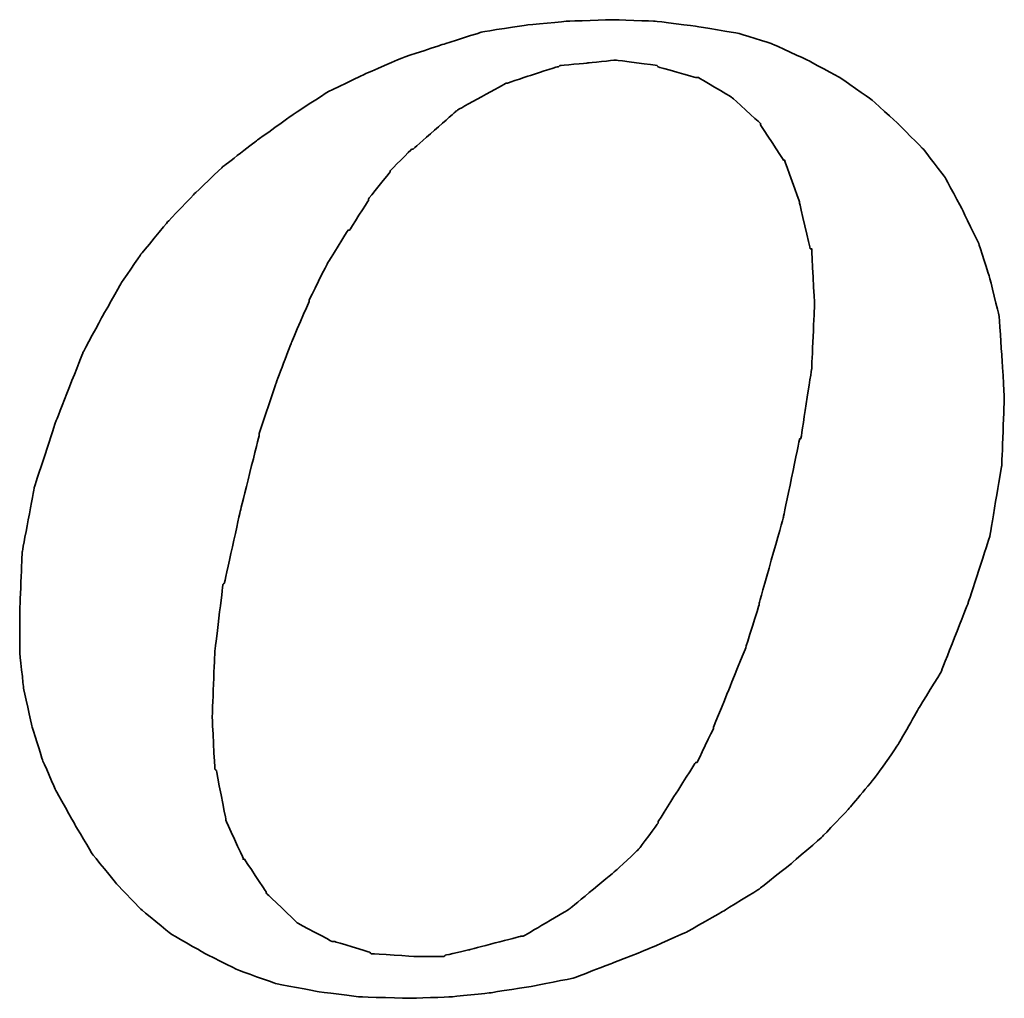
# Model space of a CAD drawing. Header units: millimetres. Extents: x 21 to 337, y -32 to 64.
# Tile 41 of 50: x 267.43 to 269.34, y -3.09 to -1.18. Entities that reach past the tile are written whole.
import ezdxf

# ---------------------------------------------------------------- set-up
doc = ezdxf.new("R2010")
doc.units = ezdxf.units.MM
doc.header["$LTSCALE"] = 0.15
doc.layers.add('DIM', color=4, linetype='CONTINUOUS')
doc.layers.add('layer 1', color=7, linetype='CONTINUOUS')

# ---------------------------------------------------------------- blocks, each defined once
blk = doc.blocks.new('TBI MOTION logo(完整正式版)')
at = {"layer": 'layer 1', "color": 22, "lineweight": 35}
for points, knots in [([(35.79625, -6.98375), (35.79625, -6.98375), (36.23125, -7.43875), (36.23125, -7.43875), (36.23125, -7.43875), (36.23125, -7.43875), (36.75625, -7.87125), (36.75625, -7.87125), (36.75625, -7.87125), (36.75625, -7.87125), (37.33125, -8.20375), (37.33125, -8.20375), (37.33125, -8.20375), (37.33125, -8.20375), (37.95625, -8.51875), (37.95625, -8.51875), (37.95625, -8.51875), (37.95625, -8.51875), (38.62625, -8.75875), (38.62625, -8.75875), (38.62625, -8.75875), (38.62625, -8.75875), (39.37125, -8.90375), (39.37125, -8.90375), (39.37125, -8.90375), (39.37125, -8.90375), (40.14125, -8.99875), (40.14125, -8.99875), (40.14125, -8.99875), (40.14125, -8.99875), (41.02625, -9.02375), (41.02625, -9.02375), (41.02625, -9.02375), (41.02625, -9.02375), (41.74625, -8.99875), (41.74625, -8.99875), (41.74625, -8.99875), (41.74625, -8.99875), (42.46625, -8.92375), (42.46625, -8.92375), (42.46625, -8.92375), (42.46625, -8.92375), (43.21125, -8.80625), (43.21125, -8.80625), (43.21125, -8.80625), (43.21125, -8.80625), (43.93125, -8.66375), (43.93125, -8.66375), (43.93125, -8.66375), (43.93125, -8.66375), (44.62625, -8.39875), (44.62625, -8.39875), (44.62625, -8.39875), (44.62625, -8.39875), (45.29625, -8.13375), (45.29625, -8.13375), (45.29625, -8.13375), (45.29625, -8.13375), (45.94625, -7.84375), (45.94625, -7.84375), (45.94625, -7.84375), (45.94625, -7.84375), (46.61625, -7.46375), (46.61625, -7.46375), (46.61625, -7.46375), (46.61625, -7.46375), (47.24125, -7.07875), (47.24125, -7.07875), (47.24125, -7.07875), (47.24125, -7.07875), (47.81625, -6.62375), (47.81625, -6.62375), (47.81625, -6.62375), (47.81625, -6.62375), (48.36875, -6.14375), (48.36875, -6.14375), (48.36875, -6.14375), (48.36875, -6.14375), (48.84625, -5.64125), (48.84625, -5.64125), (48.84625, -5.64125), (48.84625, -5.64125), (49.32625, -5.06375), (49.32625, -5.06375), (49.32625, -5.06375), (49.32625, -5.06375), (49.71125, -4.51374), (49.71125, -4.51374), (49.71125, -4.51374), (49.71125, -4.51374), (50.09625, -3.83874), (50.09625, -3.83874), (50.09625, -3.83874), (50.09625, -3.83874), (50.48125, -3.21374), (50.48125, -3.21374), (50.48125, -3.21374), (50.48125, -3.21374), (50.96125, -1.99125), (50.96125, -1.99125), (50.96125, -1.99125), (50.96125, -1.99125), (51.34375, -0.81875), (51.34375, -0.81875), (51.34375, -0.81875), (51.34375, -0.81875), (51.56125, 0.45624), (51.56125, 0.45624), (51.56125, 0.45624), (51.56125, 0.45624), (51.60625, 1.67624), (51.60625, 1.67624), (51.60625, 1.67624), (51.60625, 1.67624), (51.56125, 2.44625), (51.56125, 2.44625), (51.56125, 2.44625), (51.56125, 2.44625), (51.51125, 3.14125), (51.51125, 3.14125), (51.51125, 3.14125), (51.51125, 3.14125), (51.34375, 3.81125), (51.34375, 3.81125), (51.34375, 3.81125), (51.34375, 3.81125), (51.15125, 4.41125), (51.15125, 4.41125), (51.15125, 4.41125), (51.15125, 4.41125), (50.86125, 5.01125), (50.86125, 5.01125), (50.86125, 5.01125), (50.86125, 5.01125), (50.55125, 5.58875), (50.55125, 5.58875), (50.55125, 5.58875), (50.55125, 5.58875), (50.16625, 6.09125), (50.16625, 6.09125), (50.16625, 6.09125), (50.16625, 6.09125), (49.71125, 6.54875), (49.71125, 6.54875), (49.71125, 6.54875), (49.71125, 6.54875), (49.23125, 6.98125), (49.23125, 6.98125), (49.23125, 6.98125), (49.23125, 6.98125), (48.67875, 7.36625), (48.67875, 7.36625), (48.67875, 7.36625), (48.67875, 7.36625), (48.10375, 7.67625), (48.10375, 7.67625), (48.10375, 7.67625), (48.10375, 7.67625), (47.48125, 7.96375), (47.48125, 7.96375), (47.48125, 7.96375), (47.48125, 7.96375), (46.85625, 8.15625), (46.85625, 8.15625), (46.85625, 8.15625), (46.85625, 8.15625), (46.13625, 8.27624), (46.13625, 8.27624), (46.13625, 8.27624), (46.13625, 8.27624), (45.39125, 8.37125), (45.39125, 8.37125), (45.39125, 8.37125), (45.39125, 8.37125), (44.62625, 8.39624), (44.62625, 8.39624), (44.62625, 8.39624), (44.62625, 8.39624), (43.83625, 8.37125), (43.83625, 8.37125), (43.83625, 8.37125), (43.83625, 8.37125), (43.09125, 8.30125), (43.09125, 8.30125), (43.09125, 8.30125), (43.09125, 8.30125), (42.32125, 8.18125), (42.32125, 8.18125), (42.32125, 8.18125), (42.32125, 8.18125), (41.62875, 7.96375), (41.62875, 7.96375), (41.62875, 7.96375), (41.62875, 7.96375), (40.90625, 7.72625), (40.90625, 7.72625), (40.90625, 7.72625), (40.90625, 7.72625), (40.23624, 7.43625), (40.23624, 7.43625), (40.23624, 7.43625), (40.23624, 7.43625), (39.54124, 7.10125), (39.54124, 7.10125), (39.54124, 7.10125), (39.54124, 7.10125), (38.91625, 6.69125), (38.91625, 6.69125), (38.91625, 6.69125), (38.91625, 6.69125), (38.31625, 6.26125), (38.31625, 6.26125), (38.31625, 6.26125), (38.31625, 6.26125), (37.69125, 5.78125), (37.69125, 5.78125), (37.69125, 5.78125), (37.69125, 5.78125), (37.18625, 5.30125), (37.18625, 5.30125), (37.18625, 5.30125), (37.18625, 5.30125), (36.70625, 4.79624), (36.70625, 4.79624), (36.70625, 4.79624), (36.70625, 4.79624), (36.23125, 4.22125), (36.23125, 4.22125), (36.23125, 4.22125), (36.23125, 4.22125), (35.87124, 3.69375), (35.87124, 3.69375), (35.87124, 3.69375), (35.87124, 3.69375), (35.53125, 3.09125), (35.53125, 3.09125), (35.53125, 3.09125), (35.53125, 3.09125), (35.19875, 2.47125), (35.19875, 2.47125), (35.19875, 2.47125), (35.19875, 2.47125), (34.71625, 1.24625), (34.71625, 1.24625), (34.71625, 1.24625), (34.71625, 1.24625), (34.33125, 0.06874), (34.33125, 0.06874), (34.33125, 0.06874), (34.33125, 0.06874), (34.11625, -1.07875), (34.11625, -1.07875), (34.11625, -1.07875), (34.11625, -1.07875), (34.07125, -2.15875), (34.07125, -2.15875), (34.07125, -2.15875), (34.07125, -2.15875), (34.07125, -2.85375), (34.07125, -2.85375), (34.07125, -2.85375), (34.07125, -2.85375), (34.14125, -3.50375), (34.14125, -3.50375), (34.14125, -3.50375), (34.14125, -3.50375), (34.28625, -4.17375), (34.28625, -4.17375), (34.28625, -4.17375), (34.28625, -4.17375), (34.47625, -4.77624), (34.47625, -4.77624), (34.47625, -4.77624), (34.47625, -4.77624), (34.71625, -5.32625), (34.71625, -5.32625), (34.71625, -5.32625), (34.71625, -5.32625), (35.05375, -5.92875), (35.05375, -5.92875), (35.05375, -5.92875), (35.05375, -5.92875), (35.36375, -6.45375), (35.36375, -6.45375), (35.36375, -6.45375), (35.36375, -6.45375), (35.79625, -6.98375), (35.79625, -6.98375)], [0, 0, 0, 0, 0.01388889, 0.01388889, 0.01388889, 0.0138889, 0.02777778, 0.02777778, 0.02777778, 0.02777779, 0.04166667, 0.04166667, 0.04166667, 0.04166668, 0.05555556, 0.05555556, 0.05555556, 0.05555557, 0.06944444, 0.06944444, 0.06944444, 0.06944445, 0.08333333, 0.08333333, 0.08333333, 0.08333334, 0.09722222, 0.09722222, 0.09722222, 0.09722223, 0.11111111, 0.11111111, 0.11111111, 0.11111112, 0.125, 0.125, 0.125, 0.12500001, 0.13888889, 0.13888889, 0.13888889, 0.1388889, 0.15277778, 0.15277778, 0.15277778, 0.15277779, 0.16666667, 0.16666667, 0.16666667, 0.16666668, 0.18055556, 0.18055556, 0.18055556, 0.18055557, 0.19444444, 0.19444444, 0.19444444, 0.19444445, 0.20833333, 0.20833333, 0.20833333, 0.20833334, 0.22222222, 0.22222222, 0.22222222, 0.22222223, 0.23611111, 0.23611111, 0.23611111, 0.23611112, 0.25, 0.25, 0.25, 0.25000001, 0.26388889, 0.26388889, 0.26388889, 0.2638889, 0.27777778, 0.27777778, 0.27777778, 0.27777779, 0.29166667, 0.29166667, 0.29166667, 0.29166668, 0.30555556, 0.30555556, 0.30555556, 0.30555557, 0.31944444, 0.31944444, 0.31944444, 0.31944445, 0.33333333, 0.33333333, 0.33333333, 0.33333334, 0.34722222, 0.34722222, 0.34722222, 0.34722223, 0.36111111, 0.36111111, 0.36111111, 0.36111112, 0.375, 0.375, 0.375, 0.37500001, 0.38888889, 0.38888889, 0.38888889, 0.3888889, 0.40277778, 0.40277778, 0.40277778, 0.40277779, 0.41666667, 0.41666667, 0.41666667, 0.41666668, 0.43055556, 0.43055556, 0.43055556, 0.43055557, 0.44444444, 0.44444444, 0.44444444, 0.44444445, 0.45833333, 0.45833333, 0.45833333, 0.45833334, 0.47222222, 0.47222222, 0.47222222, 0.47222223, 0.48611111, 0.48611111, 0.48611111, 0.48611112, 0.5, 0.5, 0.5, 0.50000001, 0.51388889, 0.51388889, 0.51388889, 0.5138889, 0.52777778, 0.52777778, 0.52777778, 0.52777779, 0.54166667, 0.54166667, 0.54166667, 0.54166668, 0.55555556, 0.55555556, 0.55555556, 0.55555557, 0.56944444, 0.56944444, 0.56944444, 0.56944445, 0.58333333, 0.58333333, 0.58333333, 0.58333334, 0.59722222, 0.59722222, 0.59722222, 0.59722223, 0.61111111, 0.61111111, 0.61111111, 0.61111112, 0.625, 0.625, 0.625, 0.62500001, 0.63888889, 0.63888889, 0.63888889, 0.6388889, 0.65277778, 0.65277778, 0.65277778, 0.65277779, 0.66666667, 0.66666667, 0.66666667, 0.66666668, 0.68055556, 0.68055556, 0.68055556, 0.68055557, 0.69444444, 0.69444444, 0.69444444, 0.69444445, 0.70833333, 0.70833333, 0.70833333, 0.70833334, 0.72222222, 0.72222222, 0.72222222, 0.72222223, 0.73611111, 0.73611111, 0.73611111, 0.73611112, 0.75, 0.75, 0.75, 0.75000001, 0.76388889, 0.76388889, 0.76388889, 0.7638889, 0.77777778, 0.77777778, 0.77777778, 0.77777779, 0.79166667, 0.79166667, 0.79166667, 0.79166668, 0.80555556, 0.80555556, 0.80555556, 0.80555557, 0.81944444, 0.81944444, 0.81944444, 0.81944445, 0.83333333, 0.83333333, 0.83333333, 0.83333334, 0.84722222, 0.84722222, 0.84722222, 0.84722223, 0.86111111, 0.86111111, 0.86111111, 0.86111112, 0.875, 0.875, 0.875, 0.87500001, 0.88888889, 0.88888889, 0.88888889, 0.8888889, 0.90277778, 0.90277778, 0.90277778, 0.90277779, 0.91666667, 0.91666667, 0.91666667, 0.91666668, 0.93055556, 0.93055556, 0.93055556, 0.93055557, 0.94444444, 0.94444444, 0.94444444, 0.94444445, 0.95833333, 0.95833333, 0.95833333, 0.95833334, 0.97222222, 0.97222222, 0.97222222, 0.97222223, 0.98611111, 0.98611111, 0.98611111, 0.98611112, 1, 1, 1, 1]), ([(38.33875, 1.03124), (38.33875, 1.03124), (38.62625, 1.89625), (38.62625, 1.89625), (38.62625, 1.89625), (38.62625, 1.89625), (38.91625, 2.66375), (38.91625, 2.66375), (38.91625, 2.66375), (38.91625, 2.66375), (39.22625, 3.38125), (39.22625, 3.38125), (39.22625, 3.38125), (39.22625, 3.38125), (39.22625, 3.40624), (39.22625, 3.40624), (39.22625, 3.40624), (39.22625, 3.40624), (39.56124, 4.07624), (39.56124, 4.07624), (39.56124, 4.07624), (39.56124, 4.07624), (39.92125, 4.65125), (39.92125, 4.65125), (39.92125, 4.65125), (39.92125, 4.65125), (39.94625, 4.65125), (39.94625, 4.65125), (39.94625, 4.65125), (39.94625, 4.65125), (40.28125, 5.17875), (40.28125, 5.17875), (40.28125, 5.17875), (40.28125, 5.17875), (40.28125, 5.20375), (40.28125, 5.20375), (40.28125, 5.20375), (40.28125, 5.20375), (40.66875, 5.68625), (40.66875, 5.68625), (40.66875, 5.68625), (40.66875, 5.68625), (40.66875, 5.70625), (40.66875, 5.70625), (40.66875, 5.70625), (40.66875, 5.70625), (41.05124, 6.09125), (41.05124, 6.09125), (41.05124, 6.09125), (41.05124, 6.09125), (41.07625, 6.09125), (41.07625, 6.09125), (41.07625, 6.09125), (41.07625, 6.09125), (41.84125, 6.76625), (41.84125, 6.76625), (41.84125, 6.76625), (41.84125, 6.76625), (41.86625, 6.78625), (41.86625, 6.78625), (41.86625, 6.78625), (41.86625, 6.78625), (42.73125, 7.26624), (42.73125, 7.26624), (42.73125, 7.26624), (42.73125, 7.26624), (42.75625, 7.26624), (42.75625, 7.26624), (42.75625, 7.26624), (42.75625, 7.26624), (43.18625, 7.41125), (43.18625, 7.41125), (43.18625, 7.41125), (43.18625, 7.41125), (43.64125, 7.55625), (43.64125, 7.55625), (43.64125, 7.55625), (43.64125, 7.55625), (43.66625, 7.55625), (43.66625, 7.55625), (43.66625, 7.55625), (43.66625, 7.55625), (43.69125, 7.58124), (43.69125, 7.58124), (43.69125, 7.58124), (43.69125, 7.58124), (44.19125, 7.62625), (44.19125, 7.62625), (44.19125, 7.62625), (44.19125, 7.62625), (44.67125, 7.67625), (44.67125, 7.67625), (44.67125, 7.67625), (44.67125, 7.67625), (44.69625, 7.67625), (44.69625, 7.67625), (44.69625, 7.67625), (44.69625, 7.67625), (45.41875, 7.58124), (45.41875, 7.58124), (45.41875, 7.58124), (45.41875, 7.58124), (45.44125, 7.55625), (45.44125, 7.55625), (45.44125, 7.55625), (45.44125, 7.55625), (46.11125, 7.36625), (46.11125, 7.36625), (46.11125, 7.36625), (46.11125, 7.36625), (46.13625, 7.36625), (46.13625, 7.36625), (46.13625, 7.36625), (46.13625, 7.36625), (46.15875, 7.36625), (46.15875, 7.36625), (46.15875, 7.36625), (46.15875, 7.36625), (46.73625, 7.02624), (46.73625, 7.02624), (46.73625, 7.02624), (46.73625, 7.02624), (46.76125, 7.00624), (46.76125, 7.00624), (46.76125, 7.00624), (46.76125, 7.00624), (47.24125, 6.57124), (47.24125, 6.57124), (47.24125, 6.57124), (47.24125, 6.57124), (47.26625, 6.54875), (47.26625, 6.54875), (47.26625, 6.54875), (47.26625, 6.54875), (47.26625, 6.52375), (47.26625, 6.52375), (47.26625, 6.52375), (47.26625, 6.52375), (47.67375, 5.89875), (47.67375, 5.89875), (47.67375, 5.89875), (47.67375, 5.89875), (47.69625, 5.89875), (47.69625, 5.89875), (47.69625, 5.89875), (47.69625, 5.89875), (47.69625, 5.87625), (47.69625, 5.87625), (47.69625, 5.87625), (47.69625, 5.87625), (47.96125, 5.15625), (47.96125, 5.15625), (47.96125, 5.15625), (47.96125, 5.15625), (47.96125, 5.13125), (47.96125, 5.13125), (47.96125, 5.13125), (47.96125, 5.13125), (48.15125, 4.31875), (48.15125, 4.31875), (48.15125, 4.31875), (48.15125, 4.31875), (48.17625, 4.31875), (48.17625, 4.31875), (48.17625, 4.31875), (48.17625, 4.31875), (48.17625, 4.29125), (48.17625, 4.29125), (48.17625, 4.29125), (48.17625, 4.29125), (48.22625, 3.33125), (48.22625, 3.33125), (48.22625, 3.33125), (48.22625, 3.33125), (48.22625, 3.30875), (48.22625, 3.30875), (48.22625, 3.30875), (48.22625, 3.30875), (48.17625, 2.20624), (48.17625, 2.20624), (48.17625, 2.20624), (48.17625, 2.20624), (48.17625, 2.18124), (48.17625, 2.18124), (48.17625, 2.18124), (48.17625, 2.18124), (47.98375, 0.93624), (47.98375, 0.93624), (47.98375, 0.93624), (47.98375, 0.93624), (47.96125, 0.93624), (47.96125, 0.93624), (47.96125, 0.93624), (47.96125, 0.93624), (47.67375, -0.45874), (47.67375, -0.45874), (47.67375, -0.45874), (47.67375, -0.45874), (47.24125, -1.99125), (47.24125, -1.99125), (47.24125, -1.99125), (47.24125, -1.99125), (47.24125, -2.01874), (47.24125, -2.01874), (47.24125, -2.01874), (47.24125, -2.01874), (47.00125, -2.78375), (47.00125, -2.78375), (47.00125, -2.78375), (47.00125, -2.78375), (46.71125, -3.50375), (46.71125, -3.50375), (46.71125, -3.50375), (46.71125, -3.50375), (46.42625, -4.19875), (46.42625, -4.19875), (46.42625, -4.19875), (46.42625, -4.19875), (46.42625, -4.22375), (46.42625, -4.22375), (46.42625, -4.22375), (46.42625, -4.22375), (46.13625, -4.82374), (46.13625, -4.82374), (46.13625, -4.82374), (46.13625, -4.82374), (46.11125, -4.82374), (46.11125, -4.82374), (46.11125, -4.82374), (46.11125, -4.82374), (45.77625, -5.35125), (45.77625, -5.35125), (45.77625, -5.35125), (45.77625, -5.35125), (45.44125, -5.87875), (45.44125, -5.87875), (45.44125, -5.87875), (45.44125, -5.87875), (45.44125, -5.90375), (45.44125, -5.90375), (45.44125, -5.90375), (45.44125, -5.90375), (45.10625, -6.35875), (45.10625, -6.35875), (45.10625, -6.35875), (45.10625, -6.35875), (45.08125, -6.38375), (45.08125, -6.38375), (45.08125, -6.38375), (45.08125, -6.38375), (44.69625, -6.74375), (44.69625, -6.74375), (44.69625, -6.74375), (44.69625, -6.74375), (43.88375, -7.41625), (43.88375, -7.41625), (43.88375, -7.41625), (43.88375, -7.41625), (43.85625, -7.43875), (43.85625, -7.43875), (43.85625, -7.43875), (43.85625, -7.43875), (43.04125, -7.91875), (43.04125, -7.91875), (43.04125, -7.91875), (43.04125, -7.91875), (43.01625, -7.91875), (43.01625, -7.91875), (43.01625, -7.91875), (43.01625, -7.91875), (42.99625, -7.91875), (42.99625, -7.91875), (42.99625, -7.91875), (42.99625, -7.91875), (42.08125, -8.15875), (42.08125, -8.15875), (42.08125, -8.15875), (42.08125, -8.15875), (41.65125, -8.25625), (41.65125, -8.25625), (41.65125, -8.25625), (41.65125, -8.25625), (41.62875, -8.27875), (41.62875, -8.27875), (41.62875, -8.27875), (41.62875, -8.27875), (41.60125, -8.27875), (41.60125, -8.27875), (41.60125, -8.27875), (41.60125, -8.27875), (41.12125, -8.27875), (41.12125, -8.27875), (41.12125, -8.27875), (41.12125, -8.27875), (40.35624, -8.23125), (40.35624, -8.23125), (40.35624, -8.23125), (40.35624, -8.23125), (40.33125, -8.23125), (40.33125, -8.23125), (40.33125, -8.23125), (40.33125, -8.23125), (40.30625, -8.20375), (40.30625, -8.20375), (40.30625, -8.20375), (40.30625, -8.20375), (39.68375, -8.01375), (39.68375, -8.01375), (39.68375, -8.01375), (39.68375, -8.01375), (39.66124, -8.01375), (39.66124, -8.01375), (39.66124, -8.01375), (39.66124, -8.01375), (39.63625, -8.01375), (39.63625, -8.01375), (39.63625, -8.01375), (39.63625, -8.01375), (39.01125, -7.67875), (39.01125, -7.67875), (39.01125, -7.67875), (39.01125, -7.67875), (38.98875, -7.65375), (38.98875, -7.65375), (38.98875, -7.65375), (38.98875, -7.65375), (38.48625, -7.17375), (38.48625, -7.17375), (38.48625, -7.17375), (38.48625, -7.17375), (38.45875, -7.14875), (38.45875, -7.14875), (38.45875, -7.14875), (38.45875, -7.14875), (38.45875, -7.12875), (38.45875, -7.12875), (38.45875, -7.12875), (38.45875, -7.12875), (38.07625, -6.54875), (38.07625, -6.54875), (38.07625, -6.54875), (38.07625, -6.54875), (38.05125, -6.54875), (38.05125, -6.54875), (38.05125, -6.54875), (38.05125, -6.54875), (38.05125, -6.52875), (38.05125, -6.52875), (38.05125, -6.52875), (38.05125, -6.52875), (37.74125, -5.85375), (37.74125, -5.85375), (37.74125, -5.85375), (37.74125, -5.85375), (37.74125, -5.82875), (37.74125, -5.82875), (37.74125, -5.82875), (37.74125, -5.82875), (37.57375, -4.96875), (37.57375, -4.96875), (37.57375, -4.96875), (37.57375, -4.96875), (37.54625, -4.94375), (37.54625, -4.94375), (37.54625, -4.94375), (37.54625, -4.94375), (37.50125, -4.03375), (37.50125, -4.03375), (37.50125, -4.03375), (37.50125, -4.03375), (37.50125, -4.00875), (37.50125, -4.00875), (37.50125, -4.00875), (37.50125, -4.00875), (37.54625, -2.85375), (37.54625, -2.85375), (37.54625, -2.85375), (37.54625, -2.85375), (37.69125, -1.65875), (37.69125, -1.65875), (37.69125, -1.65875), (37.69125, -1.65875), (37.71624, -1.63375), (37.71624, -1.63375), (37.71624, -1.63375), (37.71624, -1.63375), (38.00375, -0.33875), (38.00375, -0.33875), (38.00375, -0.33875), (38.00375, -0.33875), (38.33875, 1.00624), (38.33875, 1.00624), (38.33875, 1.00624), (38.33875, 1.00624), (38.33875, 1.03124), (38.33875, 1.03124)], [0, 0, 0, 0, 0.01010101, 0.01010101, 0.01010101, 0.01010102, 0.02020202, 0.02020202, 0.02020202, 0.02020203, 0.03030303, 0.03030303, 0.03030303, 0.03030304, 0.04040404, 0.04040404, 0.04040404, 0.04040405, 0.05050505, 0.05050505, 0.05050505, 0.05050506, 0.06060606, 0.06060606, 0.06060606, 0.06060607, 0.07070707, 0.07070707, 0.07070707, 0.07070708, 0.08080808, 0.08080808, 0.08080808, 0.08080809, 0.09090909, 0.09090909, 0.09090909, 0.0909091, 0.1010101, 0.1010101, 0.1010101, 0.10101011, 0.11111111, 0.11111111, 0.11111111, 0.11111112, 0.12121212, 0.12121212, 0.12121212, 0.12121213, 0.13131313, 0.13131313, 0.13131313, 0.13131314, 0.14141414, 0.14141414, 0.14141414, 0.14141415, 0.15151515, 0.15151515, 0.15151515, 0.15151516, 0.16161616, 0.16161616, 0.16161616, 0.16161617, 0.17171717, 0.17171717, 0.17171717, 0.17171718, 0.18181818, 0.18181818, 0.18181818, 0.18181819, 0.19191919, 0.19191919, 0.19191919, 0.1919192, 0.2020202, 0.2020202, 0.2020202, 0.20202021, 0.21212121, 0.21212121, 0.21212121, 0.21212122, 0.22222222, 0.22222222, 0.22222222, 0.22222223, 0.23232323, 0.23232323, 0.23232323, 0.23232324, 0.24242424, 0.24242424, 0.24242424, 0.24242425, 0.25252525, 0.25252525, 0.25252525, 0.25252526, 0.26262626, 0.26262626, 0.26262626, 0.26262627, 0.27272727, 0.27272727, 0.27272727, 0.27272728, 0.28282828, 0.28282828, 0.28282828, 0.28282829, 0.29292929, 0.29292929, 0.29292929, 0.2929293, 0.3030303, 0.3030303, 0.3030303, 0.30303031, 0.31313131, 0.31313131, 0.31313131, 0.31313132, 0.32323232, 0.32323232, 0.32323232, 0.32323233, 0.33333333, 0.33333333, 0.33333333, 0.33333334, 0.34343434, 0.34343434, 0.34343434, 0.34343435, 0.35353535, 0.35353535, 0.35353535, 0.35353536, 0.36363636, 0.36363636, 0.36363636, 0.36363637, 0.37373737, 0.37373737, 0.37373737, 0.37373738, 0.38383838, 0.38383838, 0.38383838, 0.38383839, 0.39393939, 0.39393939, 0.39393939, 0.3939394, 0.4040404, 0.4040404, 0.4040404, 0.40404041, 0.41414141, 0.41414141, 0.41414141, 0.41414142, 0.42424242, 0.42424242, 0.42424242, 0.42424243, 0.43434343, 0.43434343, 0.43434343, 0.43434344, 0.44444444, 0.44444444, 0.44444444, 0.44444445, 0.45454545, 0.45454545, 0.45454545, 0.45454546, 0.46464646, 0.46464646, 0.46464646, 0.46464647, 0.47474747, 0.47474747, 0.47474747, 0.47474748, 0.48484848, 0.48484848, 0.48484848, 0.48484849, 0.49494949, 0.49494949, 0.49494949, 0.4949495, 0.50505051, 0.50505051, 0.50505051, 0.50505052, 0.51515152, 0.51515152, 0.51515152, 0.51515153, 0.52525253, 0.52525253, 0.52525253, 0.52525254, 0.53535354, 0.53535354, 0.53535354, 0.53535355, 0.54545455, 0.54545455, 0.54545455, 0.54545456, 0.55555556, 0.55555556, 0.55555556, 0.55555557, 0.56565657, 0.56565657, 0.56565657, 0.56565658, 0.57575758, 0.57575758, 0.57575758, 0.57575759, 0.58585859, 0.58585859, 0.58585859, 0.5858586, 0.5959596, 0.5959596, 0.5959596, 0.59595961, 0.60606061, 0.60606061, 0.60606061, 0.60606062, 0.61616162, 0.61616162, 0.61616162, 0.61616163, 0.62626263, 0.62626263, 0.62626263, 0.62626264, 0.63636364, 0.63636364, 0.63636364, 0.63636365, 0.64646465, 0.64646465, 0.64646465, 0.64646466, 0.65656566, 0.65656566, 0.65656566, 0.65656567, 0.66666667, 0.66666667, 0.66666667, 0.66666668, 0.67676768, 0.67676768, 0.67676768, 0.67676769, 0.68686869, 0.68686869, 0.68686869, 0.6868687, 0.6969697, 0.6969697, 0.6969697, 0.69696971, 0.70707071, 0.70707071, 0.70707071, 0.70707072, 0.71717172, 0.71717172, 0.71717172, 0.71717173, 0.72727273, 0.72727273, 0.72727273, 0.72727274, 0.73737374, 0.73737374, 0.73737374, 0.73737375, 0.74747475, 0.74747475, 0.74747475, 0.74747476, 0.75757576, 0.75757576, 0.75757576, 0.75757577, 0.76767677, 0.76767677, 0.76767677, 0.76767678, 0.77777778, 0.77777778, 0.77777778, 0.77777779, 0.78787879, 0.78787879, 0.78787879, 0.7878788, 0.7979798, 0.7979798, 0.7979798, 0.79797981, 0.80808081, 0.80808081, 0.80808081, 0.80808082, 0.81818182, 0.81818182, 0.81818182, 0.81818183, 0.82828283, 0.82828283, 0.82828283, 0.82828284, 0.83838384, 0.83838384, 0.83838384, 0.83838385, 0.84848485, 0.84848485, 0.84848485, 0.84848486, 0.85858586, 0.85858586, 0.85858586, 0.85858587, 0.86868687, 0.86868687, 0.86868687, 0.86868688, 0.87878788, 0.87878788, 0.87878788, 0.87878789, 0.88888889, 0.88888889, 0.88888889, 0.8888889, 0.8989899, 0.8989899, 0.8989899, 0.89898991, 0.90909091, 0.90909091, 0.90909091, 0.90909092, 0.91919192, 0.91919192, 0.91919192, 0.91919193, 0.92929293, 0.92929293, 0.92929293, 0.92929294, 0.93939394, 0.93939394, 0.93939394, 0.93939395, 0.94949495, 0.94949495, 0.94949495, 0.94949496, 0.95959596, 0.95959596, 0.95959596, 0.95959597, 0.96969697, 0.96969697, 0.96969697, 0.96969698, 0.97979798, 0.97979798, 0.97979798, 0.97979799, 0.98989899, 0.98989899, 0.98989899, 0.989899, 1, 1, 1, 1])]:
    blk.add_open_spline(points, degree=3, knots=knots, dxfattribs=at)

msp = doc.modelspace()

# ---------------------------------------------------------------- block references
at = {"layer": 'DIM', "color": 0, "xscale": 0.1094605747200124, "yscale": 0.1094605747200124, "zscale": 0.1094605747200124}
msp.add_blockref('TBI MOTION logo(完整正式版)', (263.6959, -2.0978), dxfattribs=at)

doc.saveas('drawing.dxf')
